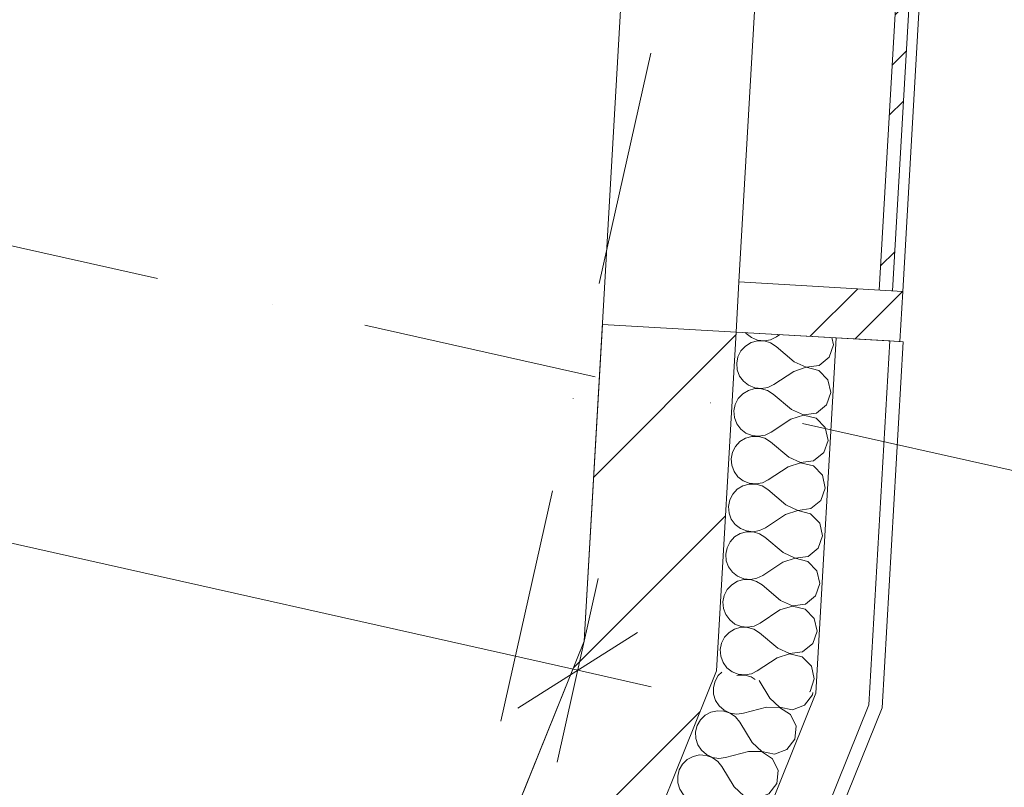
# Model space of a CAD drawing. Header units: millimetres. Extents: x -7213913 to -6930480, y 6129472 to 6353620.
# Tile 93 of 256: x -7188602 to -7187131, y 6163654 to 6164800. Entities that reach past the tile are written whole.
import ezdxf
from ezdxf.enums import TextEntityAlignment as Align

# ---------------------------------------------------------------- set-up
doc = ezdxf.new("R2010")
doc.units = ezdxf.units.MM
doc.header["$MEASUREMENT"] = 0
doc.set_wipeout_variables(frame=1)
doc.linetypes.add('Wipeout_Contour', pattern=[1000, 0, -1000])
doc.linetypes.add('Штрихпунктирная', pattern=[670.277762, 352.777767, -176.388884, 0, -141.111112])
for name, color, linetype in [('S - квартира_помещение.АР', 7, 'Continuous'), ('АР-Стены_внешние_.АР', 7, 'Continuous'), ('АР-Стены_Наружные ВИТРАЖ', 7, 'Continuous'), ('АР-Стены_Перегородки_межквартирные_200.АР', 7, 'Continuous'), ('АР-Чертеж-Оси_Осевые размеры.АР', 7, 'Continuous'), ('АР-Чертеж-Размеры.АР', 7, 'Continuous')]:
    doc.layers.add(name, color=color, linetype=linetype)
for name, color, linetype, lineweight in [('S - квартира_помещение.АР_Ном._пера__2', 8, 'Continuous', 15), ('АР-Стены_внешние_.АР_Ном._пера__1', 7, 'Continuous', 0), ('АР-Стены_Наружные ВИТРАЖ_Ном._пера__120', 7, 'Continuous', 0), ('АР-Стены_Перегородки_межквартирные_200.АР_Ном._пера__1', 7, 'Continuous', 30), ('АР-Чертеж-Оси_Осевые размеры.АР_Ном._пера__120', 7, 'Continuous', 0), ('АР-Чертеж-Размеры.АР_Ном._пера__1', 7, 'Continuous', 0), ('Паспорта Зон Archicad_Ном._пера__1', 7, 'Continuous', 0)]:
    doc.layers.add(name, color=color, linetype=linetype, lineweight=lineweight)
doc.styles.add('РЎР“Р•РќР•Р\xa0Р\x98Р\xa0_РЎРўР\x98Р›Р¬_1', font='txt')
doc.styles.add('РЎР“Р•РќР•Р\xa0Р\x98Р\xa0_РЎРўР\x98Р›Р¬_2', font='calibri.ttf')
doc.styles.add('РЎР“Р•РќР•Р\xa0Р\x98Р\xa0_РЎРўР\x98Р›Р¬_3', font='GOST_Common.ttf')
doc.styles.add('РЎР“Р•РќР•Р\xa0Р\x98Р\xa0_РЎРўР\x98Р›Р¬_5', font='GOTHIC.TTF')
doc.dimstyles.new('СГЕНЕРИР_СТИЛЬ__4', dxfattribs={"dimtxt": 200, "dimasz": 142.5, "dimexe": 0.18, "dimexo": 0.0625, "dimgap": 0, "dimtad": 1, "dimdec": 0, "dimzin": 0, "dimdsep": 46, "dimtxsty": 'РЎР“Р•РќР•Р\xa0Р\x98Р\xa0_РЎРўР\x98Р›Р¬_3', "dimblk": 'ARROWHEAD_6', "dimblk1": 'ARROWHEAD_6', "dimblk2": 'ARROWHEAD_6', "dimcen": 0.09, "dimse1": 1, "dimse2": 1, "dimclrd": 7, "dimclre": 7, "dimclrt": 7, "dimazin": 0, "dimtfac": 1, "dimtdec": 4, "dimtmove": 2, "dimatfit": 3, "dimfxl": 1, "dimtolj": 1, "dimtzin": 0, "dimarcsym": 0})
doc.dimstyles.new('СГЕНЕРИР_СТИЛЬ__5', dxfattribs={"dimtxt": 200, "dimasz": 142.5, "dimexe": 0.18, "dimexo": 0.0625, "dimgap": 0, "dimtad": 1, "dimdec": 0, "dimzin": 0, "dimdsep": 46, "dimtxsty": 'РЎР“Р•РќР•Р\xa0Р\x98Р\xa0_РЎРўР\x98Р›Р¬_3', "dimblk": 'ARROWHEAD_6', "dimblk1": 'ARROWHEAD_6', "dimblk2": 'ARROWHEAD_6', "dimcen": 0.09, "dimse1": 1, "dimse2": 1, "dimclrd": 7, "dimclre": 7, "dimclrt": 7, "dimazin": 0, "dimtfac": 1, "dimtdec": 4, "dimtmove": 0, "dimatfit": 3, "dimfxl": 1, "dimtolj": 1, "dimtzin": 0, "dimarcsym": 0})
pattern_1 = [(45, (-6566190.34, 6562677.8), (-176.776695, 176.776695), []), (45, (-6566225.7, 6562713.15), (-176.776695, 176.776695), []), (45, (-6566261.05, 6562748.5), (-176.776695, 176.776695), [])]
pattern_2 = [(45, (-6566190.34, 6562677.8), (-127.279217, 127.279217), [])]

# ---------------------------------------------------------------- blocks, each defined once
blk = doc.blocks.new('Кухня-столовая_1_3_10', base_point=(-7189656.6, 6165224.5))
at = {"layer": 'S - квартира_помещение.АР_Ном._пера__2', "color": 8, "linetype": 'Continuous', "lineweight": 15, "flags": 128}
blk.add_lwpolyline([(-7192040, 6163771.4), (-7192419.1, 6162083.5), (-7192028.8, 6161995.8), (-7191833.7, 6161952), (-7190711.6, 6161700), (-7188806.8, 6161272.2), (-7187758.6, 6163871.8), (-7187584.9, 6166891), (-7190524.5, 6167551.3), (-7190661.5, 6166941.4), (-7191642.4, 6167161.7), (-7191928.4, 6165888.4), (-7191582, 6165810.6)], close=True, dxfattribs=at)
at = {"layer": 'Паспорта Зон Archicad_Ном._пера__1', "color": 7, "lineweight": 0, "style": 'РЎР“Р•РќР•Р\xa0Р\x98Р\xa0_РЎРўР\x98Р›Р¬_1'}
blk.add_attdef('ROOM_NUMBER', text='', height=250, rotation=347.3417, dxfattribs=at).set_placement((-7189943, 6163772), align=Align.MIDDLE_CENTER)
at = {"layer": 'Паспорта Зон Archicad_Ном._пера__1', "color": 7, "lineweight": 0, "style": 'РЎР“Р•РќР•Р\xa0Р\x98Р\xa0_РЎРўР\x98Р›Р¬_2'}
blk.add_attdef('ROOM_AREA', text='', height=200, rotation=347.3417, dxfattribs=at).set_placement((-7188836.9, 6161442.9), align=Align.MIDDLE_RIGHT)
blk = doc.blocks.new('Навесная Стена_31_10', base_point=(-6566190.3, 6562677.8))
at = {"layer": 'АР-Стены_Наружные ВИТРАЖ_Ном._пера__120', "color": 7, "linetype": 'Continuous', "lineweight": 0, "flags": 128}
for points in [[(-7187476.4, 6165294.6), (-7187527.4, 6164408.6)], [(-7187231.8, 6165280.5), (-7187282.8, 6164394.5)]]:
    blk.add_lwpolyline(points, dxfattribs=at)
at = {"color": 254, "linetype": 'Wipeout_Contour', "lineweight": 0, "ltscale": 37876064.44980907}
blk.add_wipeout([(-7187297.8, 6164395.4), (-7187246.8, 6165281.4), (-7187266.8, 6165282.5), (-7187317.8, 6164396.5)], dxfattribs=at).dxf.layer = 'АР-Стены_Наружные ВИТРАЖ'
at = {"layer": 'АР-Стены_Наружные ВИТРАЖ', "linetype": 'Continuous', "lineweight": 0, "true_color": 0x000000}
h = blk.add_hatch(dxfattribs=at)
h.set_pattern_fill('АЛЮМИНИЙ_000A', color=18, style=0, pattern_type=2)
h.set_pattern_definition(pattern_1)
h.paths.add_polyline_path([(-7187297.8, 6164395.4), (-7187246.8, 6165281.4), (-7187266.8, 6165282.5), (-7187317.8, 6164396.5)])
at = {"layer": 'АР-Стены_Наружные ВИТРАЖ_Ном._пера__120', "color": 7, "linetype": 'Continuous', "lineweight": 0, "flags": 128}
blk.add_lwpolyline([(-7187297.8, 6164395.4), (-7187317.8, 6164396.5), (-7187266.8, 6165282.5), (-7187246.8, 6165281.4)], close=True, dxfattribs=at)
at = {"color": 254, "linetype": 'Wipeout_Contour', "lineweight": 0, "ltscale": 37875207.31984916}
blk.add_wipeout([(-7187282.8, 6164394.5), (-7187527.4, 6164408.6), (-7187531.7, 6164333.7), (-7187287.1, 6164319.6)], dxfattribs=at).dxf.layer = 'АР-Стены_Наружные ВИТРАЖ'
at = {"layer": 'АР-Стены_Наружные ВИТРАЖ', "linetype": 'Continuous', "lineweight": 0, "true_color": 0x000000}
h = blk.add_hatch(dxfattribs=at)
h.set_pattern_fill('АЛЮМИНИЙ_000A', color=18, style=0, pattern_type=2)
h.set_pattern_definition(pattern_1)
h.paths.add_polyline_path([(-7187282.8, 6164394.5), (-7187527.4, 6164408.6), (-7187531.7, 6164333.7), (-7187287.1, 6164319.6)])
at = {"layer": 'АР-Стены_Наружные ВИТРАЖ_Ном._пера__120', "color": 7, "linetype": 'Continuous', "lineweight": 0, "flags": 128}
blk.add_lwpolyline([(-7187282.8, 6164394.5), (-7187287.1, 6164319.6), (-7187531.7, 6164333.7), (-7187527.4, 6164408.6)], close=True, dxfattribs=at)
blk = doc.blocks.new('Стена_173_10', base_point=(-7187631.6, 6164339.4))
at = {"layer": 'АР-Стены_Перегородки_межквартирные_200.АР', "linetype": 'Continuous', "lineweight": 0, "true_color": 0x000000}
h = blk.add_hatch(dxfattribs=at)
h.set_pattern_fill('БЛОКИ_БЕТОННЫЕ_ЭФФЕКТИВН_28', color=18, style=0, pattern_type=2)
h.set_pattern_definition(pattern_2)
h.paths.add_polyline_path([(-7187731.4, 6164345.2), (-7187758.6, 6163871.8), (-7187560.9, 6163827.5), (-7187531.7, 6164333.7)])
at = {"layer": 'АР-Стены_Перегородки_межквартирные_200.АР_Ном._пера__1', "color": 7, "linetype": 'Continuous', "lineweight": 15, "flags": 128}
for points in [[(-7187731.4, 6164345.2), (-7187758.6, 6163871.8)], [(-7187531.7, 6164333.7), (-7187731.4, 6164345.2)], [(-7187560.9, 6163827.5), (-7187531.7, 6164333.7)]]:
    blk.add_lwpolyline(points, dxfattribs=at)
blk = doc.blocks.new('Стена_174_10', base_point=(-7187659.7, 6163849.6))
at = {"layer": 'АР-Стены_Перегородки_межквартирные_200.АР', "linetype": 'Continuous', "lineweight": 0, "true_color": 0x000000}
h = blk.add_hatch(dxfattribs=at)
h.set_pattern_fill('БЛОКИ_БЕТОННЫЕ_ЭФФЕКТИВН_28', color=18, style=0, pattern_type=2)
h.set_pattern_definition(pattern_2)
h.paths.add_polyline_path([(-7187758.6, 6163871.8), (-7187935.8, 6163432.4), (-7187750.3, 6163357.6), (-7187560.9, 6163827.5)])
at = {"layer": 'АР-Стены_Перегородки_межквартирные_200.АР_Ном._пера__1', "color": 7, "linetype": 'Continuous', "lineweight": 15, "flags": 128}
for points in [[(-7187758.6, 6163871.8), (-7187935.8, 6163432.4)], [(-7187750.3, 6163357.6), (-7187560.9, 6163827.5)], [(-7187935.8, 6163432.4), (-7187750.3, 6163357.6)]]:
    blk.add_lwpolyline(points, dxfattribs=at)
blk = doc.blocks.new('*X711', base_point=(-6566190.3, 6562677.8))
at = {"layer": 'АР-Стены_внешние_.АР_Ном._пера__1', "color": 7, "linetype": 'Continuous', "lineweight": 0}
for p, q in [((-7187517.7, 6164332.9), (-7187516.6, 6164331.4)), ((-7187509.3, 6164317.9), (-7187517.7, 6164312.8)), ((-7187516.6, 6164331.4), (-7187508.8, 6164325.4)), ((-7187499.8, 6164320.5), (-7187509.3, 6164317.9)), ((-7187508.8, 6164325.4), (-7187499.7, 6164321.7)), ((-7187489.9, 6164320.4), (-7187499.8, 6164320.5)), ((-7187499.7, 6164321.7), (-7187489.9, 6164320.7)), ((-7187489.9, 6164320.7), (-7187480.2, 6164322.3)), ((-7187480.5, 6164317.6), (-7187489.9, 6164320.4)), ((-7187480.2, 6164322.3), (-7187471.3, 6164326.6)), ((-7187466.3, 6164329.9), (-7187471.3, 6164326.6)), ((-7187386.2, 6164314.5), (-7187388.6, 6164325.5)), ((-7187524.4, 6164305.5), (-7187528.9, 6164296.8)), ((-7187517.7, 6164312.8), (-7187524.4, 6164305.5)), ((-7187472.1, 6164312.3), (-7187480.5, 6164317.6)), ((-7187444.8, 6164289.3), (-7187472.1, 6164312.3)), ((-7187392.6, 6164296.1), (-7187386.2, 6164314.5)), ((-7187528.9, 6164296.8), (-7187530.8, 6164287.1)), ((-7187444.8, 6164289.3), (-7187427.1, 6164281.3)), ((-7187407.7, 6164283.8), (-7187392.6, 6164296.1)), ((-7187530.8, 6164287.1), (-7187530, 6164277.3)), ((-7187530, 6164277.3), (-7187526.6, 6164268)), ((-7187445.7, 6164275), (-7187475.4, 6164255.3)), ((-7187427.1, 6164281), (-7187445.7, 6164275)), ((-7187427.1, 6164281.3), (-7187407.7, 6164283.8)), ((-7187408.1, 6164276.3), (-7187427.1, 6164281)), ((-7187394.5, 6164262.3), (-7187408.1, 6164276.3)), ((-7187526.6, 6164268), (-7187520.7, 6164260.1)), ((-7187520.7, 6164260.1), (-7187513, 6164254.1)), ((-7187390.3, 6164243.2), (-7187394.5, 6164262.3)), ((-7187513.4, 6164246.5), (-7187521.8, 6164241.4)), ((-7187503.9, 6164249.2), (-7187513.4, 6164246.5)), ((-7187513, 6164254.1), (-7187503.8, 6164250.4)), ((-7187494, 6164249.1), (-7187503.9, 6164249.2)), ((-7187503.8, 6164250.4), (-7187494, 6164249.4)), ((-7187494, 6164249.4), (-7187484.3, 6164251)), ((-7187484.6, 6164246.3), (-7187494, 6164249.1)), ((-7187476.2, 6164241), (-7187484.6, 6164246.3)), ((-7187484.3, 6164251), (-7187475.4, 6164255.3)), ((-7187528.5, 6164234.2), (-7187533, 6164225.5)), ((-7187521.8, 6164241.4), (-7187528.5, 6164234.2)), ((-7187448.9, 6164218), (-7187476.2, 6164241)), ((-7187396.7, 6164224.8), (-7187390.3, 6164243.2)), ((-7187533, 6164225.5), (-7187534.9, 6164215.8)), ((-7187534.9, 6164215.8), (-7187534.1, 6164206)), ((-7187448.9, 6164218), (-7187431.2, 6164210)), ((-7187411.8, 6164212.5), (-7187396.7, 6164224.8)), ((-7187534.1, 6164206), (-7187530.7, 6164196.7)), ((-7187449.8, 6164203.7), (-7187479.5, 6164184)), ((-7187431.2, 6164209.7), (-7187449.8, 6164203.7)), ((-7187431.2, 6164210), (-7187411.8, 6164212.5)), ((-7187412.2, 6164205), (-7187431.2, 6164209.7)), ((-7187398.6, 6164191), (-7187412.2, 6164205)), ((-7187530.7, 6164196.7), (-7187524.8, 6164188.8)), ((-7187524.8, 6164188.8), (-7187517.1, 6164182.8)), ((-7187394.4, 6164171.9), (-7187398.6, 6164191)), ((-7187517.5, 6164175.2), (-7187525.9, 6164170.1)), ((-7187508, 6164177.8), (-7187517.5, 6164175.2)), ((-7187517.1, 6164182.8), (-7187507.9, 6164179.1)), ((-7187498.1, 6164177.8), (-7187508, 6164177.8)), ((-7187507.9, 6164179.1), (-7187498.1, 6164178)), ((-7187498.1, 6164178), (-7187488.4, 6164179.7)), ((-7187488.7, 6164175), (-7187498.1, 6164177.8)), ((-7187480.3, 6164169.7), (-7187488.7, 6164175)), ((-7187488.4, 6164179.7), (-7187479.5, 6164184)), ((-7187400.8, 6164153.5), (-7187394.4, 6164171.9)), ((-7187532.6, 6164162.9), (-7187537.1, 6164154.1)), ((-7187525.9, 6164170.1), (-7187532.6, 6164162.9)), ((-7187453.1, 6164146.7), (-7187480.3, 6164169.7)), ((-7187537.1, 6164154.1), (-7187539, 6164144.5)), ((-7187539, 6164144.5), (-7187538.2, 6164134.7)), ((-7187453.1, 6164146.7), (-7187435.3, 6164138.7)), ((-7187435.3, 6164138.7), (-7187415.9, 6164141.2)), ((-7187415.9, 6164141.2), (-7187400.8, 6164153.5)), ((-7187538.2, 6164134.7), (-7187534.8, 6164125.4)), ((-7187453.9, 6164132.4), (-7187483.6, 6164112.7)), ((-7187435.3, 6164138.4), (-7187453.9, 6164132.4)), ((-7187416.3, 6164133.6), (-7187435.3, 6164138.4)), ((-7187402.7, 6164119.7), (-7187416.3, 6164133.6)), ((-7187534.8, 6164125.4), (-7187528.9, 6164117.5)), ((-7187528.9, 6164117.5), (-7187521.2, 6164111.5)), ((-7187492.5, 6164108.4), (-7187483.6, 6164112.7)), ((-7187398.5, 6164100.6), (-7187402.7, 6164119.7)), ((-7187530, 6164098.8), (-7187536.7, 6164091.6)), ((-7187521.6, 6164103.9), (-7187530, 6164098.8)), ((-7187512.1, 6164106.5), (-7187521.6, 6164103.9)), ((-7187521.2, 6164111.5), (-7187512, 6164107.8)), ((-7187502.2, 6164106.4), (-7187512.1, 6164106.5)), ((-7187512, 6164107.8), (-7187502.2, 6164106.7)), ((-7187502.2, 6164106.7), (-7187492.5, 6164108.4)), ((-7187492.8, 6164103.7), (-7187502.2, 6164106.4)), ((-7187484.4, 6164098.4), (-7187492.8, 6164103.7)), ((-7187457.2, 6164075.4), (-7187484.4, 6164098.4)), ((-7187404.9, 6164082.2), (-7187398.5, 6164100.6)), ((-7187541.2, 6164082.8), (-7187543.1, 6164073.2)), ((-7187536.7, 6164091.6), (-7187541.2, 6164082.8)), ((-7187543.1, 6164073.2), (-7187542.3, 6164063.3)), ((-7187457.2, 6164075.4), (-7187439.4, 6164067.3)), ((-7187439.4, 6164067.3), (-7187420, 6164069.9)), ((-7187420, 6164069.9), (-7187404.9, 6164082.2)), ((-7187542.3, 6164063.3), (-7187538.9, 6164054.1)), ((-7187538.9, 6164054.1), (-7187533.1, 6164046.2)), ((-7187458, 6164061.1), (-7187487.7, 6164041.4)), ((-7187439.4, 6164067.1), (-7187458, 6164061.1)), ((-7187420.4, 6164062.3), (-7187439.4, 6164067.1)), ((-7187406.8, 6164048.4), (-7187420.4, 6164062.3)), ((-7187533.1, 6164046.2), (-7187525.3, 6164040.1)), ((-7187525.3, 6164040.1), (-7187516.1, 6164036.5)), ((-7187496.6, 6164037.1), (-7187487.7, 6164041.4)), ((-7187402.6, 6164029.3), (-7187406.8, 6164048.4)), ((-7187534.1, 6164027.5), (-7187540.8, 6164020.3)), ((-7187525.7, 6164032.6), (-7187534.1, 6164027.5)), ((-7187516.2, 6164035.2), (-7187525.7, 6164032.6)), ((-7187506.3, 6164035.1), (-7187516.2, 6164035.2)), ((-7187516.1, 6164036.5), (-7187506.3, 6164035.4)), ((-7187506.3, 6164035.4), (-7187496.6, 6164037.1)), ((-7187496.9, 6164032.4), (-7187506.3, 6164035.1)), ((-7187488.6, 6164027.1), (-7187496.9, 6164032.4)), ((-7187461.3, 6164004.1), (-7187488.6, 6164027.1)), ((-7187409, 6164010.9), (-7187402.6, 6164029.3)), ((-7187545.3, 6164011.5), (-7187547.2, 6164001.9)), ((-7187540.8, 6164020.3), (-7187545.3, 6164011.5)), ((-7187424.1, 6163998.5), (-7187409, 6164010.9)), ((-7187547.2, 6164001.9), (-7187546.4, 6163992)), ((-7187443.5, 6163995.7), (-7187462.1, 6163989.8)), ((-7187461.3, 6164004.1), (-7187443.5, 6163996)), ((-7187443.5, 6163996), (-7187424.1, 6163998.5)), ((-7187424.5, 6163991), (-7187443.5, 6163995.7)), ((-7187546.4, 6163992), (-7187543, 6163982.8)), ((-7187543, 6163982.8), (-7187537.2, 6163974.9)), ((-7187462.1, 6163989.8), (-7187491.8, 6163970)), ((-7187410.9, 6163977), (-7187424.5, 6163991)), ((-7187537.2, 6163974.9), (-7187529.4, 6163968.8)), ((-7187529.4, 6163968.8), (-7187520.2, 6163965.2)), ((-7187520.2, 6163965.2), (-7187510.4, 6163964.1)), ((-7187510.4, 6163964.1), (-7187500.7, 6163965.8)), ((-7187500.7, 6163965.8), (-7187491.8, 6163970)), ((-7187406.7, 6163958), (-7187410.9, 6163977)), ((-7187538.2, 6163956.2), (-7187544.9, 6163949)), ((-7187529.8, 6163961.3), (-7187538.2, 6163956.2)), ((-7187520.3, 6163963.9), (-7187529.8, 6163961.3)), ((-7187510.4, 6163963.8), (-7187520.3, 6163963.9)), ((-7187501, 6163961), (-7187510.4, 6163963.8)), ((-7187492.7, 6163955.8), (-7187501, 6163961)), ((-7187465.4, 6163932.8), (-7187492.7, 6163955.8)), ((-7187413.1, 6163939.6), (-7187406.7, 6163958)), ((-7187549.4, 6163940.2), (-7187551.3, 6163930.5)), ((-7187544.9, 6163949), (-7187549.4, 6163940.2)), ((-7187428.2, 6163927.2), (-7187413.1, 6163939.6)), ((-7187551.3, 6163930.5), (-7187550.5, 6163920.7)), ((-7187550.5, 6163920.7), (-7187547.1, 6163911.5)), ((-7187447.6, 6163924.4), (-7187466.2, 6163918.5)), ((-7187465.4, 6163932.8), (-7187447.6, 6163924.7)), ((-7187447.6, 6163924.7), (-7187428.2, 6163927.2)), ((-7187428.7, 6163919.7), (-7187447.6, 6163924.4)), ((-7187547.1, 6163911.5), (-7187541.3, 6163903.6)), ((-7187466.2, 6163918.5), (-7187495.9, 6163898.7)), ((-7187415, 6163905.7), (-7187428.7, 6163919.7)), ((-7187541.3, 6163903.6), (-7187533.5, 6163897.5)), ((-7187524.4, 6163892.6), (-7187533.9, 6163890)), ((-7187533.5, 6163897.5), (-7187524.3, 6163893.8)), ((-7187514.5, 6163892.5), (-7187524.4, 6163892.6)), ((-7187524.3, 6163893.8), (-7187514.5, 6163892.8)), ((-7187514.5, 6163892.8), (-7187504.8, 6163894.5)), ((-7187505.1, 6163889.7), (-7187514.5, 6163892.5)), ((-7187504.8, 6163894.5), (-7187495.9, 6163898.7)), ((-7187410.8, 6163886.7), (-7187415, 6163905.7)), ((-7187549, 6163877.7), (-7187553.5, 6163868.9)), ((-7187542.3, 6163884.9), (-7187549, 6163877.7)), ((-7187533.9, 6163890), (-7187542.3, 6163884.9)), ((-7187496.8, 6163884.5), (-7187505.1, 6163889.7)), ((-7187469.5, 6163861.4), (-7187496.8, 6163884.5)), ((-7187417.2, 6163868.2), (-7187410.8, 6163886.7)), ((-7187553.5, 6163868.9), (-7187555.4, 6163859.2)), ((-7187432.3, 6163855.9), (-7187417.2, 6163868.2)), ((-7187555.4, 6163859.2), (-7187554.7, 6163849.4)), ((-7187554.7, 6163849.4), (-7187551.2, 6163840.2)), ((-7187470.3, 6163847.2), (-7187500, 6163827.4)), ((-7187451.7, 6163853.1), (-7187470.3, 6163847.2)), ((-7187469.5, 6163861.4), (-7187451.7, 6163853.4)), ((-7187451.7, 6163853.4), (-7187432.3, 6163855.9)), ((-7187432.8, 6163848.4), (-7187451.7, 6163853.1)), ((-7187419.1, 6163834.4), (-7187432.8, 6163848.4)), ((-7187551.2, 6163840.2), (-7187545.4, 6163832.2)), ((-7187545.4, 6163832.2), (-7187537.6, 6163826.2)), ((-7187414.9, 6163815.4), (-7187419.1, 6163834.4)), ((-7187537.6, 6163826.2), (-7187528.4, 6163822.5)), ((-7187528.5, 6163821.3), (-7187530.6, 6163820.7)), ((-7187518.7, 6163821.2), (-7187528.5, 6163821.3)), ((-7187528.4, 6163822.5), (-7187518.6, 6163821.5)), ((-7187509.2, 6163818.4), (-7187518.7, 6163821.2)), ((-7187518.6, 6163821.5), (-7187508.9, 6163823.2)), ((-7187503.1, 6163814.6), (-7187509.2, 6163818.4)), ((-7187508.9, 6163823.2), (-7187500, 6163827.4)), ((-7187421.3, 6163796.9), (-7187414.9, 6163815.4)), ((-7187422, 6163796.4), (-7187421.3, 6163796.9))]:
    blk.add_line(p, q, dxfattribs=at)
blk = doc.blocks.new('Стена_336_10', base_point=(-7187531.7, 6164333.7))
at = {"layer": 'АР-Стены_внешние_.АР_Ном._пера__1', "color": 7, "linetype": 'Continuous', "lineweight": 0}
for p, q in [((-7187412.5, 6163794.3), (-7187382, 6164325.1)), ((-7187333.4, 6163776.5), (-7187302.1, 6164320.5))]:
    blk.add_line(p, q, dxfattribs=at)
at = {"layer": 'АР-Стены_внешние_.АР_Ном._пера__1', "color": 7, "linetype": 'Continuous', "lineweight": 0, "flags": 128}
for points in [[(-7187531.7, 6164333.7), (-7187560.9, 6163827.5)], [(-7187382, 6164325.1), (-7187531.7, 6164333.7)], [(-7187302.1, 6164320.5), (-7187382, 6164325.1)], [(-7187313.6, 6163772.1), (-7187282.1, 6164319.3)], [(-7187282.1, 6164319.3), (-7187302.1, 6164320.5)]]:
    blk.add_lwpolyline(points, dxfattribs=at)
at = {"layer": 'АР-Стены_внешние_.АР', "color": 7, "lineweight": 0}
blk.add_blockref('*X711', (-6566190.3, 6562677.8), dxfattribs=at)
blk = doc.blocks.new('*X713', base_point=(-6566190.3, 6562677.8))
at = {"layer": 'АР-Стены_внешние_.АР_Ном._пера__1', "color": 7, "linetype": 'Continuous', "lineweight": 0}
for p, q in [((-7187558.3, 6163820.6), (-7187563.2, 6163812)), ((-7187553, 6163825.7), (-7187558.3, 6163820.6)), ((-7187563.2, 6163812), (-7187565.6, 6163802.5)), ((-7187481.1, 6163786.6), (-7187497.2, 6163813.2)), ((-7187565.6, 6163802.5), (-7187565.3, 6163792.6)), ((-7187565.3, 6163792.6), (-7187562.3, 6163783.2)), ((-7187429.4, 6163776.3), (-7187417.4, 6163791.7)), ((-7187417.4, 6163791.7), (-7187417, 6163795.3)), ((-7187562.3, 6163783.2), (-7187556.9, 6163775)), ((-7187556.9, 6163775), (-7187549.4, 6163768.6)), ((-7187481.1, 6163786.6), (-7187466.8, 6163773.3)), ((-7187447.6, 6163769.5), (-7187429.4, 6163776.3)), ((-7187578, 6163761.2), (-7187585, 6163754.3)), ((-7187569.3, 6163765.9), (-7187578, 6163761.2)), ((-7187559.7, 6163768), (-7187569.3, 6163765.9)), ((-7187549.9, 6163767.5), (-7187559.7, 6163768)), ((-7187540.6, 6163764.2), (-7187549.9, 6163767.5)), ((-7187549.4, 6163768.6), (-7187540.4, 6163764.5)), ((-7187532.5, 6163758.6), (-7187540.6, 6163764.2)), ((-7187540.4, 6163764.5), (-7187530.7, 6163763)), ((-7187530.7, 6163763), (-7187520.9, 6163764.2)), ((-7187486.4, 6163773.3), (-7187520.9, 6163764.2)), ((-7187466.9, 6163773), (-7187486.4, 6163773.3)), ((-7187450.5, 6163762.5), (-7187466.9, 6163773)), ((-7187466.8, 6163773.3), (-7187447.6, 6163769.5)), ((-7187442, 6163744.9), (-7187450.5, 6163762.5)), ((-7187590, 6163745.8), (-7187592.3, 6163736.2)), ((-7187585, 6163754.3), (-7187590, 6163745.8)), ((-7187526.3, 6163750.9), (-7187532.5, 6163758.6)), ((-7187507.8, 6163720.4), (-7187526.3, 6163750.9)), ((-7187444.1, 6163725.5), (-7187442, 6163744.9)), ((-7187592.3, 6163736.2), (-7187592, 6163726.4)), ((-7187592, 6163726.4), (-7187589, 6163717)), ((-7187589, 6163717), (-7187583.6, 6163708.8)), ((-7187507.8, 6163720.4), (-7187493.5, 6163707)), ((-7187456.1, 6163710.1), (-7187444.1, 6163725.5)), ((-7187586.4, 6163701.8), (-7187596, 6163699.6)), ((-7187576.6, 6163701.2), (-7187586.4, 6163701.8)), ((-7187583.6, 6163708.8), (-7187576.1, 6163702.4)), ((-7187567.3, 6163698), (-7187576.6, 6163701.2)), ((-7187576.1, 6163702.4), (-7187567.2, 6163698.2)), ((-7187513.1, 6163707.1), (-7187547.6, 6163697.9)), ((-7187493.6, 6163706.8), (-7187513.1, 6163707.1)), ((-7187477.2, 6163696.2), (-7187493.6, 6163706.8)), ((-7187493.5, 6163707), (-7187474.4, 6163703.2)), ((-7187474.4, 6163703.2), (-7187456.1, 6163710.1)), ((-7187611.8, 6163688.1), (-7187616.7, 6163679.5)), ((-7187604.7, 6163695), (-7187611.8, 6163688.1)), ((-7187596, 6163699.6), (-7187604.7, 6163695)), ((-7187559.2, 6163692.3), (-7187567.3, 6163698)), ((-7187567.2, 6163698.2), (-7187557.4, 6163696.7)), ((-7187553, 6163684.7), (-7187559.2, 6163692.3)), ((-7187557.4, 6163696.7), (-7187547.6, 6163697.9)), ((-7187468.7, 6163678.6), (-7187477.2, 6163696.2)), ((-7187616.7, 6163679.5), (-7187619, 6163670)), ((-7187534.5, 6163654.1), (-7187553, 6163684.7)), ((-7187470.8, 6163659.2), (-7187468.7, 6163678.6)), ((-7187619, 6163670), (-7187618.7, 6163660.1)), ((-7187618.7, 6163660.1), (-7187615.7, 6163650.7)), ((-7187482.8, 6163643.8), (-7187470.8, 6163659.2)), ((-7187615.7, 6163650.7), (-7187610.3, 6163642.5)), ((-7187610.3, 6163642.5), (-7187602.8, 6163636.1)), ((-7187534.5, 6163654.1), (-7187520.2, 6163640.8)), ((-7187501.1, 6163637), (-7187482.8, 6163643.8)), ((-7187631.4, 6163628.7), (-7187638.5, 6163621.8)), ((-7187622.7, 6163633.4), (-7187631.4, 6163628.7)), ((-7187613.1, 6163635.5), (-7187622.7, 6163633.4)), ((-7187603.3, 6163635), (-7187613.1, 6163635.5)), ((-7187594, 6163631.7), (-7187603.3, 6163635)), ((-7187602.8, 6163636.1), (-7187593.9, 6163632)), ((-7187585.9, 6163626.1), (-7187594, 6163631.7)), ((-7187593.9, 6163632), (-7187584.1, 6163630.5)), ((-7187584.1, 6163630.5), (-7187574.3, 6163631.7)), ((-7187539.8, 6163640.9), (-7187574.3, 6163631.7)), ((-7187520.3, 6163640.5), (-7187539.8, 6163640.9)), ((-7187503.9, 6163630), (-7187520.3, 6163640.5)), ((-7187520.2, 6163640.8), (-7187501.1, 6163637)), ((-7187495.4, 6163612.4), (-7187503.9, 6163630)), ((-7187643.4, 6163613.3), (-7187645.8, 6163603.7)), ((-7187638.5, 6163621.8), (-7187643.4, 6163613.3)), ((-7187579.7, 6163618.4), (-7187585.9, 6163626.1)), ((-7187561.2, 6163587.9), (-7187579.7, 6163618.4)), ((-7187497.5, 6163593), (-7187495.4, 6163612.4)), ((-7187645.8, 6163603.7), (-7187645.4, 6163593.9)), ((-7187645.4, 6163593.9), (-7187642.5, 6163584.5)), ((-7187642.5, 6163584.5), (-7187637, 6163576.3)), ((-7187561.2, 6163587.9), (-7187546.9, 6163574.6)), ((-7187509.5, 6163577.6), (-7187497.5, 6163593)), ((-7187639.8, 6163569.3), (-7187649.4, 6163567.1)), ((-7187630, 6163568.7), (-7187639.8, 6163569.3)), ((-7187637, 6163576.3), (-7187629.5, 6163569.9)), ((-7187620.7, 6163565.5), (-7187630, 6163568.7)), ((-7187629.5, 6163569.9), (-7187620.6, 6163565.7)), ((-7187566.5, 6163574.6), (-7187601.1, 6163565.4)), ((-7187547, 6163574.3), (-7187566.5, 6163574.6)), ((-7187530.6, 6163563.8), (-7187547, 6163574.3)), ((-7187546.9, 6163574.6), (-7187527.8, 6163570.7)), ((-7187527.8, 6163570.7), (-7187509.5, 6163577.6)), ((-7187665.2, 6163555.6), (-7187670.1, 6163547)), ((-7187658.1, 6163562.5), (-7187665.2, 6163555.6)), ((-7187649.4, 6163567.1), (-7187658.1, 6163562.5)), ((-7187612.6, 6163559.8), (-7187620.7, 6163565.5)), ((-7187620.6, 6163565.7), (-7187610.8, 6163564.2)), ((-7187606.4, 6163552.2), (-7187612.6, 6163559.8)), ((-7187610.8, 6163564.2), (-7187601.1, 6163565.4)), ((-7187522.2, 6163546.2), (-7187530.6, 6163563.8)), ((-7187670.1, 6163547), (-7187672.5, 6163537.5)), ((-7187587.9, 6163521.6), (-7187606.4, 6163552.2)), ((-7187524.2, 6163526.7), (-7187522.2, 6163546.2)), ((-7187672.5, 6163537.5), (-7187672.2, 6163527.6)), ((-7187672.2, 6163527.6), (-7187669.2, 6163518.2)), ((-7187536.2, 6163511.3), (-7187524.2, 6163526.7)), ((-7187669.2, 6163518.2), (-7187663.7, 6163510)), ((-7187663.7, 6163510), (-7187656.2, 6163503.6)), ((-7187587.9, 6163521.6), (-7187573.6, 6163508.3)), ((-7187554.5, 6163504.5), (-7187536.2, 6163511.3)), ((-7187684.8, 6163496.2), (-7187691.9, 6163489.3)), ((-7187676.2, 6163500.9), (-7187684.8, 6163496.2)), ((-7187666.5, 6163503), (-7187676.2, 6163500.9)), ((-7187656.7, 6163502.5), (-7187666.5, 6163503)), ((-7187647.4, 6163499.2), (-7187656.7, 6163502.5)), ((-7187656.2, 6163503.6), (-7187647.3, 6163499.5)), ((-7187639.3, 6163493.6), (-7187647.4, 6163499.2)), ((-7187647.3, 6163499.5), (-7187637.5, 6163498)), ((-7187637.5, 6163498), (-7187627.8, 6163499.2)), ((-7187593.3, 6163508.4), (-7187627.8, 6163499.2)), ((-7187573.7, 6163508), (-7187593.3, 6163508.4)), ((-7187557.3, 6163497.5), (-7187573.7, 6163508)), ((-7187573.6, 6163508.3), (-7187554.5, 6163504.5)), ((-7187548.9, 6163479.9), (-7187557.3, 6163497.5)), ((-7187696.8, 6163480.8), (-7187699.2, 6163471.2)), ((-7187691.9, 6163489.3), (-7187696.8, 6163480.8)), ((-7187633.1, 6163485.9), (-7187639.3, 6163493.6)), ((-7187614.6, 6163455.4), (-7187633.1, 6163485.9)), ((-7187550.9, 6163460.5), (-7187548.9, 6163479.9)), ((-7187699.2, 6163471.2), (-7187698.9, 6163461.4)), ((-7187698.9, 6163461.4), (-7187695.9, 6163452)), ((-7187695.9, 6163452), (-7187690.4, 6163443.8)), ((-7187614.6, 6163455.4), (-7187600.3, 6163442.1)), ((-7187562.9, 6163445.1), (-7187550.9, 6163460.5)), ((-7187693.2, 6163436.8), (-7187702.9, 6163434.7)), ((-7187683.4, 6163436.2), (-7187693.2, 6163436.8)), ((-7187690.4, 6163443.8), (-7187682.9, 6163437.4)), ((-7187674.1, 6163433), (-7187683.4, 6163436.2)), ((-7187682.9, 6163437.4), (-7187674, 6163433.2)), ((-7187620, 6163442.1), (-7187654.5, 6163432.9)), ((-7187600.4, 6163441.8), (-7187620, 6163442.1)), ((-7187584, 6163431.3), (-7187600.4, 6163441.8)), ((-7187600.3, 6163442.1), (-7187581.2, 6163438.3)), ((-7187581.2, 6163438.3), (-7187562.9, 6163445.1)), ((-7187718.6, 6163423.1), (-7187723.5, 6163414.5)), ((-7187711.5, 6163430), (-7187718.6, 6163423.1)), ((-7187702.9, 6163434.7), (-7187711.5, 6163430)), ((-7187666, 6163427.3), (-7187674.1, 6163433)), ((-7187674, 6163433.2), (-7187664.3, 6163431.7)), ((-7187659.8, 6163419.7), (-7187666, 6163427.3)), ((-7187664.3, 6163431.7), (-7187654.5, 6163432.9)), ((-7187575.6, 6163413.7), (-7187584, 6163431.3)), ((-7187723.5, 6163414.5), (-7187725.9, 6163405)), ((-7187641.3, 6163389.1), (-7187659.8, 6163419.7)), ((-7187577.7, 6163394.2), (-7187575.6, 6163413.7)), ((-7187725.9, 6163405), (-7187725.6, 6163395.1)), ((-7187725.6, 6163395.1), (-7187722.6, 6163385.7)), ((-7187589.6, 6163378.8), (-7187577.7, 6163394.2)), ((-7187722.6, 6163385.7), (-7187717.1, 6163377.5)), ((-7187717.1, 6163377.5), (-7187709.7, 6163371.1)), ((-7187641.3, 6163389.1), (-7187627.1, 6163375.8)), ((-7187607.9, 6163372), (-7187589.6, 6163378.8)), ((-7187738.2, 6163363.7), (-7187745.3, 6163356.8)), ((-7187729.6, 6163368.4), (-7187738.2, 6163363.7)), ((-7187720, 6163370.5), (-7187729.6, 6163368.4)), ((-7187710.1, 6163370), (-7187720, 6163370.5)), ((-7187700.8, 6163366.7), (-7187710.1, 6163370)), ((-7187709.7, 6163371.1), (-7187700.7, 6163367)), ((-7187692.7, 6163361.1), (-7187700.8, 6163366.7)), ((-7187700.7, 6163367), (-7187691, 6163365.5)), ((-7187691, 6163365.5), (-7187681.2, 6163366.7)), ((-7187646.7, 6163375.9), (-7187681.2, 6163366.7)), ((-7187627.2, 6163375.5), (-7187646.7, 6163375.9)), ((-7187610.7, 6163365), (-7187627.2, 6163375.5)), ((-7187627.1, 6163375.8), (-7187607.9, 6163372)), ((-7187602.3, 6163347.4), (-7187610.7, 6163365)), ((-7187745.3, 6163356.8), (-7187745.9, 6163355.8)), ((-7187686.5, 6163353.4), (-7187692.7, 6163361.1)), ((-7187669.3, 6163324.9), (-7187686.5, 6163353.4)), ((-7187604.4, 6163328), (-7187602.3, 6163347.4)), ((-7187616.3, 6163312.6), (-7187604.4, 6163328)), ((-7187628, 6163308.2), (-7187616.3, 6163312.6))]:
    blk.add_line(p, q, dxfattribs=at)
blk = doc.blocks.new('Стена_337_10', base_point=(-7187560.9, 6163827.5))
at = {"layer": 'АР-Стены_внешние_.АР_Ном._пера__1', "color": 7, "linetype": 'Continuous', "lineweight": 0}
for p, q in [((-7187611.2, 6163301.5), (-7187412.5, 6163794.3)), ((-7187537, 6163271.6), (-7187333.4, 6163776.5))]:
    blk.add_line(p, q, dxfattribs=at)
at = {"layer": 'АР-Стены_внешние_.АР_Ном._пера__1', "color": 7, "linetype": 'Continuous', "lineweight": 0, "flags": 128}
for points in [[(-7187560.9, 6163827.5), (-7187750.3, 6163357.6)], [(-7187518.5, 6163264.1), (-7187313.6, 6163772.1)], [(-7187611.2, 6163301.5), (-7187750.3, 6163357.6)], [(-7187537, 6163271.6), (-7187611.2, 6163301.5)], [(-7187518.5, 6163264.1), (-7187537, 6163271.6)]]:
    blk.add_lwpolyline(points, dxfattribs=at)
at = {"layer": 'АР-Стены_внешние_.АР', "color": 7, "lineweight": 0}
blk.add_blockref('*X713', (-6566190.3, 6562677.8), dxfattribs=at)
blk = doc.blocks.new('*D916', base_point=(-6566190.3, 6562677.8))
at = {"layer": 'АР-Чертеж-Размеры.АР_Ном._пера__1', "color": 7, "linetype": 'Continuous', "lineweight": 0, "transparency": 16777216}
for p, q in [((-7186704.6, 6164263.3), (-7186729.3, 6164153.5)), ((-7186672.6, 6164063.9), (-7186786, 6164243.2)), ((-7186866.5, 6164184.4), (-7186592.1, 6164122.7)), ((-7186729.3, 6164153.5), (-7186948.4, 6163177.8)), ((-7187005.2, 6163267.4), (-7186891.7, 6163088.2)), ((-7187085.6, 6163208.6), (-7186811.2, 6163147)), ((-7186948.4, 6163177.8), (-7186973.1, 6163068))]:
    blk.add_line(p, q, dxfattribs=at)
at = {"layer": 'АР-Чертеж-Размеры.АР_Ном._пера__1', "color": 7, "lineweight": 0, "transparency": 16777216, "insert": (-7186943.1, 6163383.9), "char_height": 200, "attachment_point": 7, "rotation": 77.3417, "style": 'РЎР“Р•РќР•Р\xa0Р\x98Р\xa0_РЎРўР\x98Р›Р¬_3'}
blk.add_mtext('\\A1;{\\pql;\\fGOST Common|b0|i0|c204|p0;\\W1.000000;1\xa0000}', dxfattribs=at)
blk = doc.blocks.new('ARROWHEAD_6')
at = {"color": 0, "linetype": 'Continuous', "lineweight": 0}
for p, q in [((-0.5, -0.5), (0.5, 0.5)), ((0, 0), (-1, 0))]:
    blk.add_line(p, q, dxfattribs=at)
blk = doc.blocks.new('*D1030', base_point=(-6566190.3, 6562677.8))
at = {"layer": 'АР-Чертеж-Размеры.АР_Ном._пера__1', "color": 7, "linetype": 'Continuous', "lineweight": 0, "transparency": 16777216}
for p, q in [((-7188415.4, 6167192.9), (-7188440.1, 6167083.1)), ((-7188383.4, 6166993.5), (-7188496.8, 6167172.7)), ((-7188577.3, 6167113.9), (-7188302.9, 6167052.3)), ((-7188440.1, 6167083.1), (-7189700.1, 6161472.8)), ((-7189756.9, 6161562.4), (-7189643.4, 6161383.2)), ((-7189837.3, 6161503.6), (-7189562.9, 6161442)), ((-7189700.1, 6161472.8), (-7189724.8, 6161363.1))]:
    blk.add_line(p, q, dxfattribs=at)
at = {"layer": 'АР-Чертеж-Размеры.АР_Ном._пера__1', "color": 7, "lineweight": 0, "transparency": 16777216, "insert": (-7189397.9, 6163279), "char_height": 200, "attachment_point": 7, "rotation": 77.3417, "style": 'РЎР“Р•РќР•Р\xa0Р\x98Р\xa0_РЎРўР\x98Р›Р¬_3'}
blk.add_mtext('\\A1;{\\pql;\\fGOST Common|b0|i0|c204|p0;\\W1.000000;5\xa0750}', dxfattribs=at)
blk = doc.blocks.new('*D1095', base_point=(-6566190.3, 6562677.8))
at = {"layer": 'АР-Чертеж-Размеры.АР_Ном._пера__1', "color": 7, "linetype": 'Continuous', "lineweight": 0, "transparency": 16777216}
for p, q in [((-7191792.9, 6164876.3), (-7191854.5, 6164601.9)), ((-7191734.1, 6164795.8), (-7191913.3, 6164682.4)), ((-7191823.7, 6164739.1), (-7191933.5, 6164763.7)), ((-7187768.4, 6163828.3), (-7191823.7, 6164739.1)), ((-7187737.6, 6163965.5), (-7187799.2, 6163691.1)), ((-7187858, 6163771.6), (-7187678.8, 6163885)), ((-7187658.6, 6163803.6), (-7187768.4, 6163828.3))]:
    blk.add_line(p, q, dxfattribs=at)
at = {"layer": 'АР-Чертеж-Размеры.АР_Ном._пера__1', "color": 7, "lineweight": 0, "transparency": 16777216, "insert": (-7190087.6, 6164390.2), "char_height": 200, "attachment_point": 7, "rotation": 347.3417, "style": 'РЎР“Р•РќР•Р\xa0Р\x98Р\xa0_РЎРўР\x98Р›Р¬_3'}
blk.add_mtext('\\A1;{\\pql;\\fGOST Common|b0|i0|c204|p0;\\W1.000000;4\xa0156}', dxfattribs=at)
blk = doc.blocks.new('Стандартный Маркер Сетки[185]_10', base_point=(-7211301, 6169557.9))
at = {"layer": 'АР-Чертеж-Оси_Осевые размеры.АР_Ном._пера__120', "color": 7, "linetype": 'Штрихпунктирная', "lineweight": 0}
blk.add_line((-7210325.4, 6169338.8), (-7186224.8, 6163925.9), dxfattribs=at)
at = {"layer": 'АР-Чертеж-Оси_Осевые размеры.АР_Ном._пера__120', "color": 7, "lineweight": 0, "style": 'РЎР“Р•РќР•Р\xa0Р\x98Р\xa0_РЎРўР\x98Р›Р¬_5'}
blk.add_attdef('AC_MarkerText_1', text='', height=350, rotation=347.3417, dxfattribs=at).set_placement((-7211719, 6169848.5), align=Align.TOP_CENTER)
blk = doc.blocks.new('Стандартный Маркер Сетки[209]_10', base_point=(-7211301, 6169557.9))
at = {"layer": 'АР-Чертеж-Оси_Осевые размеры.АР_Ном._пера__120', "color": 7, "linetype": 'Штрихпунктирная', "lineweight": 0}
blk.add_line((-7210325.4, 6169338.8), (-7186224.8, 6163925.9), dxfattribs=at)
at = {"layer": 'АР-Чертеж-Оси_Осевые размеры.АР_Ном._пера__120', "color": 7, "lineweight": 0, "style": 'РЎР“Р•РќР•Р\xa0Р\x98Р\xa0_РЎРўР\x98Р›Р¬_5'}
blk.add_attdef('AC_MarkerText_1', text='', height=350, rotation=347.3417, dxfattribs=at).set_placement((-7211719, 6169848.5), align=Align.TOP_CENTER)
blk = doc.blocks.new('Стандартный Маркер Сетки[226]_10', base_point=(-7179800.8, 6199738.6))
at = {"layer": 'АР-Чертеж-Оси_Осевые размеры.АР_Ном._пера__120', "color": 7, "linetype": 'Штрихпунктирная', "lineweight": 0}
blk.add_line((-7180020, 6198762.9), (-7194792, 6132990.9), dxfattribs=at)
at = {"layer": 'АР-Чертеж-Оси_Осевые размеры.АР_Ном._пера__120', "color": 7, "lineweight": 0, "style": 'РЎР“Р•РќР•Р\xa0Р\x98Р\xa0_РЎРўР\x98Р›Р¬_5'}
blk.add_attdef('AC_MarkerText_1', text='', height=350, rotation=347.3417, dxfattribs=at).set_placement((-7195050.8, 6131708.4), align=Align.TOP_CENTER)

msp = doc.modelspace()

# ---------------------------------------------------------------- linework, layer by layer
at = {"layer": 'S - квартира_помещение.АР', "color": 254, "linetype": 'Continuous', "lineweight": 0, "true_color": 0xd8d8d8, "flags": 128}
msp.add_lwpolyline([(-7192040, 6163771.4), (-7192419.1, 6162083.5), (-7192028.8, 6161995.8), (-7191833.7, 6161952), (-7190711.6, 6161700), (-7188806.8, 6161272.2), (-7187758.6, 6163871.8), (-7187584.9, 6166891), (-7190524.5, 6167551.3), (-7190661.5, 6166941.4), (-7191642.4, 6167161.7), (-7191928.4, 6165888.4), (-7191582, 6165810.6)], close=True, dxfattribs=at)

# ---------------------------------------------------------------- block references
at = {"layer": 'S - квартира_помещение.АР', "color": 7, "linetype": 'Continuous', "lineweight": 0}
msp.add_blockref('Кухня-столовая_1_3_10', (-7189656.6, 6165224.5), dxfattribs=at)
at = {"layer": 'АР-Стены_внешние_.АР', "color": 7, "lineweight": 0}
msp.add_blockref('Стена_337_10', (-7187560.9, 6163827.5), dxfattribs=at)
at = {"layer": 'АР-Стены_Наружные ВИТРАЖ', "linetype": 'Continuous', "lineweight": 0}
msp.add_blockref('Навесная Стена_31_10', (-6566190.3, 6562677.8), dxfattribs=at)
at = {"layer": 'АР-Стены_Перегородки_межквартирные_200.АР', "color": 7, "lineweight": 0}
msp.add_blockref('Стена_174_10', (-7187659.7, 6163849.6), dxfattribs=at)

# ---------------------------------------------------------------- dimensions: what is measured, and where the dimension line sits
at = {"layer": 'АР-Чертеж-Размеры.АР', "color": 7, "linetype": 'Continuous', "lineweight": 0}
for base, p1, p2, angle, dimstyle, picture, middle, turn in [((-7189700.1, 6161472.8), (-7189960.9, 6167424.7), (-7189687.2, 6161469.9), 257.3417, 'СГЕНЕРИР_СТИЛЬ__4', '*D1030', (-7189420.3, 6163635.6), 77.3417), ((-7191823.7, 6164739.1), (-7187758.6, 6163871.8), (-7191583, 6165810.9), 167.3417, 'СГЕНЕРИР_СТИЛЬ__5', '*D1095', (-7189731, 6164412.6), 347.3417), ((-7186948.4, 6163177.8), (-7187217.2, 6164263.1), (-7187436.4, 6163287.4), 257.3417, 'СГЕНЕРИР_СТИЛЬ__5', '*D916', (-7186965.5, 6163740.6), 77.3417)]:
    dim = msp.add_linear_dim(base=base, p1=p1, p2=p2, angle=angle, dimstyle=dimstyle, dxfattribs=at)
    dim.commit()
    dim.dimension.update_dxf_attribs({"geometry": picture, "text_midpoint": middle, "dimtype": 160, "text_rotation": turn})

# ---------------------------------------------------------------- next in the draw order: block references
at = {"layer": 'АР-Стены_внешние_.АР', "color": 7, "lineweight": 0}
msp.add_blockref('Стена_336_10', (-7187531.7, 6164333.7), dxfattribs=at)
at = {"layer": 'АР-Стены_Перегородки_межквартирные_200.АР', "color": 7, "lineweight": 0}
msp.add_blockref('Стена_173_10', (-7187631.6, 6164339.4), dxfattribs=at)
at = {"layer": 'АР-Чертеж-Оси_Осевые размеры.АР', "color": 8, "linetype": 'Continuous', "lineweight": 15}
for name, p in [('Стандартный Маркер Сетки[226]_10', (-7179800.8, 6199738.6)), ('Стандартный Маркер Сетки[185]_10', (-7211301, 6169557.9)), ('Стандартный Маркер Сетки[209]_10', (-7211301, 6169557.9))]:
    msp.add_blockref(name, p, dxfattribs=at)

doc.saveas('drawing.dxf')
